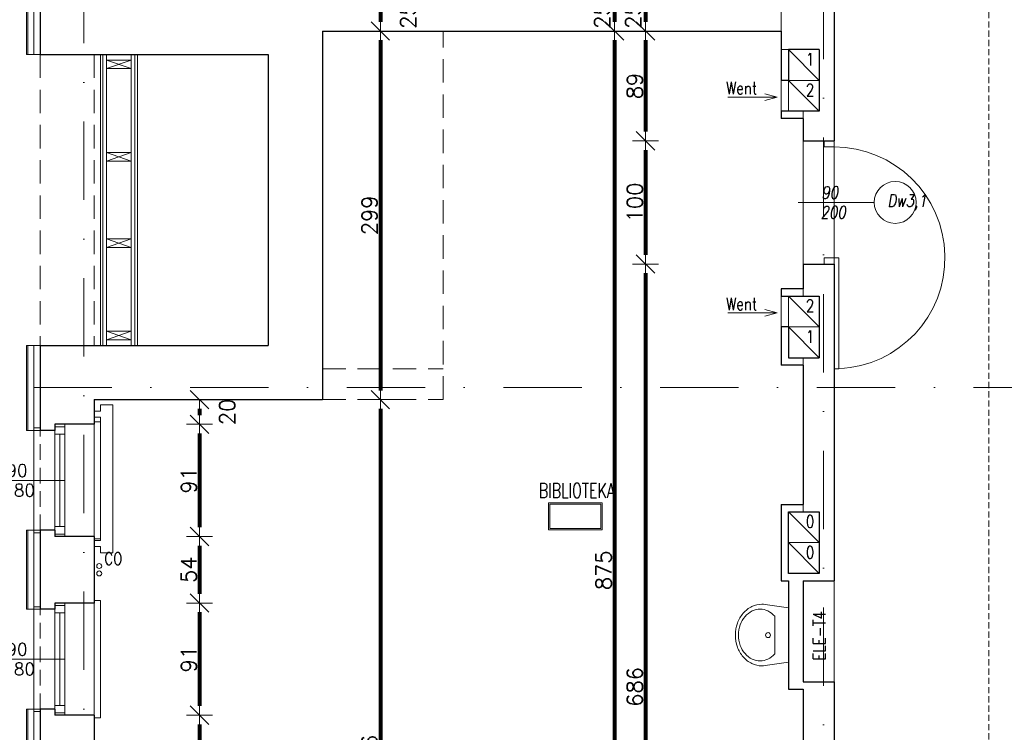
# Model space of a CAD drawing. Header units: metres. Extents: x 7408630 to 15602436, y 5561464 to 13303678.
# Tile 87 of 123: x 7413710 to 7414508, y 5564527 to 5565105. Entities that reach past the tile are written whole.
import ezdxf
from ezdxf.enums import TextEntityAlignment as Align

# ---------------------------------------------------------------- set-up
doc = ezdxf.new("R2010")
doc.units = ezdxf.units.M
doc.header["$MEASUREMENT"] = 0
for name, pattern in [('CARKOVANA', [7.5, 5, -2.5]), ('DASHDOT', [25.4, 12.7, -6.35, 0, -6.35]), ('HIDDEN', [9.525, 6.35, -3.175])]:
    doc.linetypes.add(name, pattern=pattern)
for name, color, linetype, lineweight in [('!! 0_ Istn-okna', 6, 'Continuous', 13), ('!! 0_ Istn-sciany', 3, 'Continuous', 30), ('!! 0_ Istn-widok', 1, 'Continuous', 15), ('!! 0_Istn-armatura', 6, 'Continuous', 9), ('!! 0_Istn-cienka', 4, 'Continuous', 9), ('!! 0_Istn-drzwi', 1, 'Continuous', 13), ('!! 0_Istn-went', 5, 'Continuous', 13), ('!! 0_Opis_okna', 8, 'Continuous', 15), ('!! 0_Opis_pom', 9, 'Continuous', 13), ('!! 0_Osie', 1, 'DASHDOT', 13), ('!! 1_ tynk zewn  - nowy', 21, 'Continuous', 20), ('!! 1_OPIS POM NOWE', 140, 'Continuous', 5), ('!! 2_ remont Ocieplenie', 4, 'ZIGZAG', 5), ('!! 2_drzwi opis', 151, 'Continuous', 9), ('!! wymiary osi', 250, 'Continuous', 5), ('0-osie-liniA', 14, 'DASHDOT', 5), ('Granica', 112, 'Continuous', 80)]:
    doc.layers.add(name, color=color, linetype=linetype, lineweight=lineweight)
doc.layers.add('!! 0_Istn-grzejniki', color=7, linetype='Continuous', lineweight=0, plot=False)
doc.layers.add('Powierzchnia', color=140, linetype='Continuous', lineweight=5, plot=False)
doc.layers.add('!! 1_Wyburzenia', color=252, linetype='CARKOVANA', lineweight=13, true_color=0x696969)
doc.styles.add('50', font='ROMANS.shx', dxfattribs={"width": 0.8, "oblique": 10, "height": 10})
doc.styles.add('ARCHETYP', font='romans.shx', dxfattribs={"height": 15})
doc.styles.add('ARIAL', font='tahoma.ttf')
doc.styles.add('TXT', font='simplex.shx')
doc.linetypes.add('ZIGZAG', pattern='A,0.00254,-5.08,[131,ltypeshp.shx,S=5.08,R=0,X=-5.08,Y=0],-10.16,[131,ltypeshp.shx,S=5.08,R=180,X=5.08,Y=0],-5.08', length=20.32254)
doc.dimstyles.new('DIM50', dxfattribs={"dimscale": 5, "dimtxt": 2, "dimasz": 1, "dimexe": 0, "dimexo": 0, "dimgap": 0.5, "dimtad": 1, "dimdec": 4, "dimrnd": 0.5, "dimdsep": 46, "dimtxsty": 'TXT', "dimblk": 'TICK1', "dimblk1": 'TICK1', "dimblk2": 'TICK1', "dimsah": 1, "dimcen": 0, "dimse1": 1, "dimse2": 1, "dimclrd": 1, "dimclre": 7, "dimclrt": 9, "dimadec": 0, "dimazin": 0, "dimtfac": 1, "dimtdec": 4, "dimtmove": 2, "dimatfit": 3, "dimldrblk": 'TICK1', "dimfxl": 1, "dimtolj": 1, "dimarcsym": 0})

# ---------------------------------------------------------------- blocks, each defined once
blk = doc.blocks.new('A$C578D6593')
for p, q in [((-26.36, 0), (-29.16, 18.76)), ((17.64, 0), (20.43, 18.76)), ((-19.63, 11), (10.9, 11)), ((-26.36, 0), (17.64, 0))]:
    blk.add_line(p, q)
blk.add_circle((-4.36, 16.5), 2)
for centre, radius, start, end in [((-5.67, 17.67), 25.11, 109.6071, 130.69553), ((-4.36, 14), 29, 90, 109.6071), ((-4.36, 15.5), 25, 90, 109.6071), ((-4.36, 14), 29, 70.3929, 90), ((-4.36, 15.5), 25, 70.3929, 90), ((-3.06, 17.67), 25.11, 49.30447, 70.3929), ((-7.68, 20), 22.03, 130.69553, 154.2825), ((-7.68, 21.5), 18.03, 130.69553, 154.2825), ((-5.67, 19.17), 21.11, 109.6071, 130.69553), ((-3.06, 19.17), 21.11, 49.30447, 70.3929), ((-1.05, 21.5), 18.03, 25.7175, 49.30447), ((-1.05, 20), 22.03, 25.7175, 49.30447), ((-10.79, 21.5), 18.58, 154.2825, 180), ((-10.79, 23), 14.58, 154.2825, 180), ((2.06, 23), 14.58, 0, 25.7175), ((2.06, 21.5), 18.58, 0, 25.7175), ((-10.79, 21.5), 18.58, 180, 188.47944), ((-10.79, 23), 14.58, 180, 205.7175), ((-7.68, 24.5), 18.03, 205.7175, 228.4823), ((-1.05, 24.5), 18.03, 311.5177, 334.2825), ((2.06, 23), 14.58, 334.2825, 0), ((2.06, 21.5), 18.58, 351.52056, 0)]:
    blk.add_arc(centre, radius, start, end)
blk = doc.blocks.new('BLOK OSI')
at = {"layer": '0-osie-liniA', "ltscale": 5}
for points in [[(52592.21142, -193637.0088), (52592.21142, -199860.81919)], [(51992.21142, -199661.23318), (51992.21142, -193642.4104)], [(51570.03302, -196890.0883), (53810.60983, -196890.0883)]]:
    blk.add_lwpolyline(points, dxfattribs=at)
blk = doc.blocks.new('1_ok-opis')
blk.add_line((0, 111.61), (0, 50))
blk.add_circle((0, 128.61), 17)
at = {"style": '50', "oblique": 10, "width": 0.8}
for tag, rotation, p in [('NR', 90, (0, 128.61)), ('NR', 270, (0, 128.61)), ('SZEROKOŚĆ', 90, (-8, 78.29)), ('SZEROKOŚĆ', 270, (8, 78.29)), ('WYSOKOŚĆ', 270, (-8, 78.29)), ('WYSOKOŚĆ', 90, (8, 78.29))]:
    blk.add_attdef(tag, text='', height=10, rotation=rotation, dxfattribs=at).set_placement(p, align=Align.MIDDLE)
blk = doc.blocks.new('TICK1')
at = {"color": 0}
for p, q in [((0, -1.4), (0, 1.4)), ((0, 0), (-1, 0))]:
    blk.add_line(p, q, dxfattribs=at)
at = {"color": 2}
blk.add_line((-1, -1), (1, 1), dxfattribs=at)
blk = doc.blocks.new('*D678')
at = {"layer": '!! wymiary osi', "color": 1, "lineweight": -2, "transparency": 16777216}
blk.add_line((74866.33, -196522.09), (74866.33, -196532.09), dxfattribs=at)
at = {"layer": 'DEFPOINTS', "color": 0, "transparency": 16777216}
for p in [(75001.42, -196514.59), (74866.33, -196539.59), (75001.42, -196539.59)]:
    blk.add_point(p, dxfattribs=at)
at = {"layer": '!! wymiary osi', "color": 1, "lineweight": -2, "transparency": 16777216, "xscale": 7.5, "yscale": 7.5, "zscale": 7.5}
for p, rotation in [((74866.33, -196514.59), 90), ((74866.33, -196539.59), 270)]:
    blk.add_blockref('TICK1', p, dxfattribs=dict(at, rotation=rotation))
at = {"layer": '!! wymiary osi', "color": 9, "transparency": 16777216, "insert": (74856.33, -196527.09), "char_height": 12.5, "attachment_point": 5, "rotation": 90, "style": 'TXT'}
blk.add_mtext('\\A1;25', dxfattribs=at)
blk = doc.blocks.new('*D679')
at = {"layer": '!! wymiary osi', "color": 1, "lineweight": -2, "transparency": 16777216}
blk.add_line((74866.33, -196547.09), (74866.33, -197407.09), dxfattribs=at)
at = {"layer": 'DEFPOINTS', "color": 0, "transparency": 16777216}
for p in [(75001.42, -196539.59), (74866.33, -197414.59), (75019.42, -197414.59)]:
    blk.add_point(p, dxfattribs=at)
at = {"layer": '!! wymiary osi', "color": 1, "lineweight": -2, "transparency": 16777216, "xscale": 7.5, "yscale": 7.5, "zscale": 7.5}
for p, rotation in [((74866.33, -196539.59), 90), ((74866.33, -197414.59), 270)]:
    blk.add_blockref('TICK1', p, dxfattribs=dict(at, rotation=rotation))
at = {"layer": '!! wymiary osi', "color": 9, "transparency": 16777216, "insert": (74857.58, -196977.09), "char_height": 12.5, "attachment_point": 5, "rotation": 90, "style": 'TXT'}
blk.add_mtext('\\A1;875', dxfattribs=at)
blk = doc.blocks.new('*D683')
at = {"layer": '!! wymiary osi', "color": 1, "lineweight": -2, "transparency": 16777216}
blk.add_line((74891.58, -196522.09), (74891.58, -196532.09), dxfattribs=at)
at = {"layer": 'DEFPOINTS', "color": 0, "transparency": 16777216}
for p in [(75001.42, -196514.59), (74891.58, -196539.59), (75001.42, -196539.59)]:
    blk.add_point(p, dxfattribs=at)
at = {"layer": '!! wymiary osi', "color": 1, "lineweight": -2, "transparency": 16777216, "xscale": 7.5, "yscale": 7.5, "zscale": 7.5}
for p, rotation in [((74891.58, -196514.59), 90), ((74891.58, -196539.59), 270)]:
    blk.add_blockref('TICK1', p, dxfattribs=dict(at, rotation=rotation))
at = {"layer": '!! wymiary osi', "color": 9, "transparency": 16777216, "insert": (74881.58, -196527.09), "char_height": 12.5, "attachment_point": 5, "rotation": 90, "style": 'TXT'}
blk.add_mtext('\\A1;25', dxfattribs=at)
blk = doc.blocks.new('*D684')
at = {"layer": '!! wymiary osi', "color": 1, "lineweight": -2, "transparency": 16777216}
blk.add_line((74891.58, -196547.09), (74891.58, -196621.18), dxfattribs=at)
at = {"layer": 'DEFPOINTS', "color": 0, "transparency": 16777216}
for p in [(75001.42, -196539.59), (74891.58, -196628.68), (75022.46, -196628.68)]:
    blk.add_point(p, dxfattribs=at)
at = {"layer": '!! wymiary osi', "color": 1, "lineweight": -2, "transparency": 16777216, "xscale": 7.5, "yscale": 7.5, "zscale": 7.5}
for p, rotation in [((74891.58, -196539.59), 90), ((74891.58, -196628.68), 270)]:
    blk.add_blockref('TICK1', p, dxfattribs=dict(at, rotation=rotation))
at = {"layer": '!! wymiary osi', "color": 9, "transparency": 16777216, "insert": (74882.83, -196584.14), "char_height": 12.5, "attachment_point": 5, "rotation": 90, "style": 'TXT'}
blk.add_mtext('\\A1;89', dxfattribs=at)
blk = doc.blocks.new('*D685')
at = {"layer": '!! wymiary osi', "color": 1, "lineweight": -2, "transparency": 16777216}
blk.add_line((74891.58, -196636.18), (74891.58, -196721.09), dxfattribs=at)
at = {"layer": 'DEFPOINTS', "color": 0, "transparency": 16777216}
for p in [(75022.46, -196628.68), (74891.58, -196728.59), (75022.46, -196728.59)]:
    blk.add_point(p, dxfattribs=at)
at = {"layer": '!! wymiary osi', "color": 1, "lineweight": -2, "transparency": 16777216, "xscale": 7.5, "yscale": 7.5, "zscale": 7.5}
for p, rotation in [((74891.58, -196628.68), 90), ((74891.58, -196728.59), 270)]:
    blk.add_blockref('TICK1', p, dxfattribs=dict(at, rotation=rotation))
at = {"layer": '!! wymiary osi', "color": 9, "transparency": 16777216, "insert": (74882.83, -196678.64), "char_height": 12.5, "attachment_point": 5, "rotation": 90, "style": 'TXT'}
blk.add_mtext('\\A1;100', dxfattribs=at)
blk = doc.blocks.new('*D686')
at = {"layer": '!! wymiary osi', "color": 1, "lineweight": -2, "transparency": 16777216}
blk.add_line((74891.58, -196736.09), (74891.58, -197407.09), dxfattribs=at)
at = {"layer": 'DEFPOINTS', "color": 0, "transparency": 16777216}
for p in [(75022.46, -196728.59), (74891.58, -197414.59), (75022.46, -197414.59)]:
    blk.add_point(p, dxfattribs=at)
at = {"layer": '!! wymiary osi', "color": 1, "lineweight": -2, "transparency": 16777216, "xscale": 7.5, "yscale": 7.5, "zscale": 7.5}
for p, rotation in [((74891.58, -196728.59), 90), ((74891.58, -197414.59), 270)]:
    blk.add_blockref('TICK1', p, dxfattribs=dict(at, rotation=rotation))
at = {"layer": '!! wymiary osi', "color": 9, "transparency": 16777216, "insert": (74882.83, -197071.59), "char_height": 12.5, "attachment_point": 5, "rotation": 90, "style": 'TXT'}
blk.add_mtext('\\A1;686', dxfattribs=at)
blk = doc.blocks.new('*D713')
at = {"layer": '!! wymiary osi', "color": 1, "lineweight": -2, "transparency": 16777216}
blk.add_line((74676.46, -196522.09), (74676.46, -196532.09), dxfattribs=at)
at = {"layer": 'DEFPOINTS', "color": 0, "transparency": 16777216}
for p in [(74676.46, -196514.59), (74676.46, -196539.59), (74676.46, -196539.59)]:
    blk.add_point(p, dxfattribs=at)
at = {"layer": '!! wymiary osi', "color": 1, "lineweight": -2, "transparency": 16777216, "xscale": 7.5, "yscale": 7.5, "zscale": 7.5}
for p, rotation in [((74676.46, -196514.59), 90), ((74676.46, -196539.59), 270)]:
    blk.add_blockref('TICK1', p, dxfattribs=dict(at, rotation=rotation))
at = {"layer": '!! wymiary osi', "color": 9, "transparency": 16777216, "insert": (74698.96, -196527.09), "char_height": 12.5, "attachment_point": 5, "rotation": 90, "style": 'TXT'}
blk.add_mtext('\\A1;25', dxfattribs=at)
blk = doc.blocks.new('*D714')
at = {"layer": '!! wymiary osi', "color": 1, "lineweight": -2, "transparency": 16777216}
blk.add_line((74676.46, -196547.09), (74676.46, -196831.09), dxfattribs=at)
at = {"layer": 'DEFPOINTS', "color": 0, "transparency": 16777216}
for p in [(74676.46, -196539.59), (74629.42, -196838.59), (74676.46, -196838.59)]:
    blk.add_point(p, dxfattribs=at)
at = {"layer": '!! wymiary osi', "color": 1, "lineweight": -2, "transparency": 16777216, "xscale": 7.5, "yscale": 7.5, "zscale": 7.5}
for p, rotation in [((74676.46, -196539.59), 90), ((74676.46, -196838.59), 270)]:
    blk.add_blockref('TICK1', p, dxfattribs=dict(at, rotation=rotation))
at = {"layer": '!! wymiary osi', "color": 9, "transparency": 16777216, "insert": (74667.71, -196689.09), "char_height": 12.5, "attachment_point": 5, "rotation": 90, "style": 'TXT'}
blk.add_mtext('\\A1;299', dxfattribs=at)
blk = doc.blocks.new('*D715')
at = {"layer": '!! wymiary osi', "color": 1, "lineweight": -2, "transparency": 16777216}
blk.add_line((74676.46, -196846.09), (74676.46, -197407.09), dxfattribs=at)
at = {"layer": 'DEFPOINTS', "color": 0, "transparency": 16777216}
for p in [(74629.42, -196838.59), (74629.42, -197414.59), (74676.46, -197414.59)]:
    blk.add_point(p, dxfattribs=at)
at = {"layer": '!! wymiary osi', "color": 1, "lineweight": -2, "transparency": 16777216, "xscale": 7.5, "yscale": 7.5, "zscale": 7.5}
for p, rotation in [((74676.46, -196838.59), 90), ((74676.46, -197414.59), 270)]:
    blk.add_blockref('TICK1', p, dxfattribs=dict(at, rotation=rotation))
at = {"layer": '!! wymiary osi', "color": 9, "transparency": 16777216, "insert": (74667.71, -197126.59), "char_height": 12.5, "attachment_point": 5, "rotation": 90, "style": 'TXT'}
blk.add_mtext('\\A1;576', dxfattribs=at)
blk = doc.blocks.new('*D725')
at = {"layer": '!! wymiary osi', "color": 1, "lineweight": -2, "transparency": 16777216}
blk.add_line((74529.8, -196846.09), (74529.8, -196851.09), dxfattribs=at)
at = {"layer": 'DEFPOINTS', "color": 0, "transparency": 16777216}
for p in [(74444.42, -196838.59), (74444.42, -196858.59), (74529.8, -196858.59)]:
    blk.add_point(p, dxfattribs=at)
at = {"layer": '!! wymiary osi', "color": 1, "lineweight": -2, "transparency": 16777216, "xscale": 7.5, "yscale": 7.5, "zscale": 7.5}
for p, rotation in [((74529.8, -196838.59), 90), ((74529.8, -196858.59), 270)]:
    blk.add_blockref('TICK1', p, dxfattribs=dict(at, rotation=rotation))
at = {"layer": '!! wymiary osi', "color": 9, "transparency": 16777216, "insert": (74552.3, -196848.59), "char_height": 12.5, "attachment_point": 5, "rotation": 90, "style": 'TXT'}
blk.add_mtext('\\A1;20', dxfattribs=at)
blk = doc.blocks.new('*D726')
at = {"layer": '!! wymiary osi', "color": 1, "lineweight": -2, "transparency": 16777216}
blk.add_line((74529.8, -196866.09), (74529.8, -196942.09), dxfattribs=at)
at = {"layer": 'DEFPOINTS', "color": 0, "transparency": 16777216}
for p in [(74444.42, -196858.59), (74444.42, -196949.59), (74529.8, -196949.59)]:
    blk.add_point(p, dxfattribs=at)
at = {"layer": '!! wymiary osi', "color": 1, "lineweight": -2, "transparency": 16777216, "xscale": 7.5, "yscale": 7.5, "zscale": 7.5}
for p, rotation in [((74529.8, -196858.59), 90), ((74529.8, -196949.59), 270)]:
    blk.add_blockref('TICK1', p, dxfattribs=dict(at, rotation=rotation))
at = {"layer": '!! wymiary osi', "color": 9, "transparency": 16777216, "insert": (74521.05, -196904.09), "char_height": 12.5, "attachment_point": 5, "rotation": 90, "style": 'TXT'}
blk.add_mtext('\\A1;91', dxfattribs=at)
blk = doc.blocks.new('*D727')
at = {"layer": '!! wymiary osi', "color": 1, "lineweight": -2, "transparency": 16777216}
blk.add_line((74529.8, -196957.09), (74529.8, -196996.09), dxfattribs=at)
at = {"layer": 'DEFPOINTS', "color": 0, "transparency": 16777216}
for p in [(74444.42, -196949.59), (74444.42, -197003.59), (74529.8, -197003.59)]:
    blk.add_point(p, dxfattribs=at)
at = {"layer": '!! wymiary osi', "color": 1, "lineweight": -2, "transparency": 16777216, "xscale": 7.5, "yscale": 7.5, "zscale": 7.5}
for p, rotation in [((74529.8, -196949.59), 90), ((74529.8, -197003.59), 270)]:
    blk.add_blockref('TICK1', p, dxfattribs=dict(at, rotation=rotation))
at = {"layer": '!! wymiary osi', "color": 9, "transparency": 16777216, "insert": (74521.05, -196976.59), "char_height": 12.5, "attachment_point": 5, "rotation": 90, "style": 'TXT'}
blk.add_mtext('\\A1;54', dxfattribs=at)
blk = doc.blocks.new('*D728')
at = {"layer": '!! wymiary osi', "color": 1, "lineweight": -2, "transparency": 16777216}
blk.add_line((74529.8, -197011.09), (74529.8, -197087.09), dxfattribs=at)
at = {"layer": 'DEFPOINTS', "color": 0, "transparency": 16777216}
for p in [(74444.42, -197003.59), (74444.42, -197094.59), (74529.8, -197094.59)]:
    blk.add_point(p, dxfattribs=at)
at = {"layer": '!! wymiary osi', "color": 1, "lineweight": -2, "transparency": 16777216, "xscale": 7.5, "yscale": 7.5, "zscale": 7.5}
for p, rotation in [((74529.8, -197003.59), 90), ((74529.8, -197094.59), 270)]:
    blk.add_blockref('TICK1', p, dxfattribs=dict(at, rotation=rotation))
at = {"layer": '!! wymiary osi', "color": 9, "transparency": 16777216, "insert": (74521.05, -197049.09), "char_height": 12.5, "attachment_point": 5, "rotation": 90, "style": 'TXT'}
blk.add_mtext('\\A1;91', dxfattribs=at)
blk = doc.blocks.new('*D729')
at = {"layer": '!! wymiary osi', "color": 1, "lineweight": -2, "transparency": 16777216}
blk.add_line((74529.8, -197102.09), (74529.8, -197151.09), dxfattribs=at)
at = {"layer": 'DEFPOINTS', "color": 0, "transparency": 16777216}
for p in [(74444.42, -197094.59), (74444.42, -197158.59), (74529.8, -197158.59)]:
    blk.add_point(p, dxfattribs=at)
at = {"layer": '!! wymiary osi', "color": 1, "lineweight": -2, "transparency": 16777216, "xscale": 7.5, "yscale": 7.5, "zscale": 7.5}
for p, rotation in [((74529.8, -197094.59), 90), ((74529.8, -197158.59), 270)]:
    blk.add_blockref('TICK1', p, dxfattribs=dict(at, rotation=rotation))
at = {"layer": '!! wymiary osi', "color": 9, "transparency": 16777216, "insert": (74521.05, -197126.59), "char_height": 12.5, "attachment_point": 5, "rotation": 90, "style": 'TXT'}
blk.add_mtext('\\A1;64', dxfattribs=at)
blk = doc.blocks.new('A$C9c944097')
at = {"layer": '!! 0_ Istn-okna'}
for points in [[(3035.5, -2480.47213), (3035.5, -2571.47213)], [(3043.5, -2480.47213), (3043.5, -2571.47213)], [(3039.5, -2488.47213), (3039.5, -2563.47213)], [(3035.5, -2625.47213), (3035.5, -2716.47213)], [(3043.5, -2625.47213), (3043.5, -2716.47213)], [(3039.5, -2633.47213), (3039.5, -2708.47213)]]:
    blk.add_lwpolyline(points, dxfattribs=at)
for points in [[(3035.5, -2482.47213), (3035.5, -2488.47213), (3043.5, -2488.47213), (3043.5, -2482.47213)], [(3035.5, -2563.47213), (3035.5, -2569.47213), (3043.5, -2569.47213), (3043.5, -2563.47213)], [(3035.5, -2627.47213), (3035.5, -2633.47213), (3043.5, -2633.47213), (3043.5, -2627.47213)], [(3035.5, -2708.47213), (3035.5, -2714.47213), (3043.5, -2714.47213), (3043.5, -2708.47213)]]:
    blk.add_lwpolyline(points, close=True, dxfattribs=at)
at = {"layer": '!! 0_ Istn-sciany'}
for p, q in [((3642.5, -2370.47213), (3624.5, -2370.47213)), ((3642.5, -2432.47213), (3624.5, -2432.47213))]:
    blk.add_line(p, q, dxfattribs=at)
for points in [[(3667.5, -1742.47213), (3667.5, -2250.47213)], [(3023.5, -2111.47213), (3023.5, -2180.47213)], [(3252.5, -2161.47213), (3624.5, -2161.47213)], [(3252.5, -2161.47213), (3252.5, -2460.47213)], [(3624.5, -2161.47213), (3624.5, -2201.47213)], [(3655.5, -2176.47213), (3630.5, -2176.47213)], [(3630.5, -2176.47213), (3630.5, -2201.47213)], [(3655.5, -2176.47213), (3655.5, -2226.47213)], [(3023.5, -2180.47213), (3208.5, -2180.47213)], [(3208.5, -2180.47213), (3208.5, -2416.47213)], [(3630.5, -2201.47213), (3624.5, -2201.47213)], [(3655.5, -2226.47213), (3624.5, -2226.47213)], [(3624.5, -2226.47213), (3624.5, -2232.47213)], [(3642.5, -2232.47213), (3624.5, -2232.47213)], [(3642.5, -2232.47213), (3642.5, -2250.47213)], [(3642.5, -2250.47213), (3667.5, -2250.47213)], [(3642.5, -2350.47213), (3667.5, -2350.47213)], [(3642.5, -2350.47213), (3642.5, -2370.47213)], [(3667.5, -2350.47213), (3667.5, -2607.47213)], [(3624.5, -2370.47213), (3624.5, -2376.47213)], [(3624.5, -2376.47213), (3655.5, -2376.47213)], [(3655.5, -2376.47213), (3655.5, -2426.47213)], [(3624.5, -2401.47213), (3624.5, -2432.47213)], [(3630.5, -2401.47213), (3624.5, -2401.47213)], [(3630.5, -2401.47213), (3630.5, -2426.47213)], [(3023.5, -2416.47213), (3208.5, -2416.47213)], [(3023.5, -2416.47213), (3023.5, -2485.47213)], [(3630.5, -2426.47213), (3655.5, -2426.47213)], [(3642.5, -2432.47213), (3642.5, -2545.47213)], [(3067.5, -2460.47213), (3252.5, -2460.47213)], [(3067.5, -2460.47213), (3067.5, -2480.47213)], [(3035.5, -2480.47213), (3035.5, -2485.47213)], [(3067.5, -2480.47213), (3035.5, -2480.47213)], [(3035.5, -2485.47213), (3023.5, -2485.47213)], [(3624.5, -2545.47213), (3642.5, -2545.47213)], [(3624.5, -2545.47213), (3624.5, -2607.47213)], [(3023.5, -2566.47213), (3023.5, -2630.47213)], [(3035.5, -2566.47213), (3023.5, -2566.47213)], [(3035.5, -2566.47213), (3035.5, -2571.47213)], [(3067.5, -2571.47213), (3035.5, -2571.47213)], [(3067.5, -2571.47213), (3067.5, -2625.47213)], [(3624.5, -2607.47213), (3630.5, -2607.47213)], [(3630.5, -2607.47213), (3630.5, -2695.47213)], [(3642.5, -2607.47213), (3642.5, -2689.47213)], [(3642.5, -2607.47213), (3667.5, -2607.47213)], [(3035.5, -2625.47213), (3035.5, -2630.47213)], [(3067.5, -2625.47213), (3035.5, -2625.47213)], [(3035.5, -2630.47213), (3023.5, -2630.47213)], [(3642.5, -2689.47213), (3667.5, -2689.47213)], [(3667.5, -2689.47213), (3667.5, -3036.47213)], [(3630.5, -2695.47213), (3642.5, -2695.47213)], [(3642.5, -2695.47213), (3642.5, -3036.47213)], [(3023.5, -2711.47213), (3023.5, -2785.47213)], [(3035.5, -2711.47213), (3023.5, -2711.47213)], [(3035.5, -2711.47213), (3035.5, -2716.47213)], [(3067.5, -2716.47213), (3035.5, -2716.47213)], [(3067.5, -2716.47213), (3067.5, -2780.47213)]]:
    blk.add_lwpolyline(points, dxfattribs=at)
blk.add_lwpolyline([(3630.5, -2551.47213), (3655.5, -2551.47213), (3655.5, -2601.47213), (3630.5, -2601.47213)], close=True, dxfattribs=at)
at = {"layer": '!! 0_ Istn-widok'}
for points in [[(3624.5, -2136.47213), (3624.5, -2161.47213)], [(3630.5, -2176.47213), (3624.5, -2176.47213)], [(3072.5, -2180.47213), (3072.5, -2416.47213)], [(3074.5, -2180.47213), (3074.5, -2416.47213)], [(3077.5, -2180.47213), (3077.5, -2416.47213)], [(3097.5, -2184.97213), (3077.5, -2191.97213)], [(3097.5, -2191.97213), (3077.5, -2184.97213)], [(3097.5, -2180.47213), (3097.5, -2416.47213)], [(3100.5, -2180.47213), (3100.5, -2416.47213)], [(3102.5, -2180.47213), (3102.5, -2416.47213)], [(3642.5, -2232.47213), (3642.5, -2226.47213)], [(3097.5, -2259.97213), (3077.5, -2266.97213)], [(3097.5, -2266.97213), (3077.5, -2259.97213)], [(3097.5, -2329.97213), (3077.5, -2336.97213)], [(3097.5, -2336.97213), (3077.5, -2329.97213)], [(3642.5, -2370.47213), (3642.5, -2376.47213)], [(3097.5, -2404.97213), (3077.5, -2411.97213)], [(3097.5, -2411.97213), (3077.5, -2404.97213)], [(3642.5, -2432.47213), (3642.5, -2426.47213)], [(3018.5, -2568.47213), (3018.5, -2483.47213)], [(3023.5, -2483.47213), (3018.5, -2483.47213)], [(3067.5, -2478.47213), (3072.5, -2478.47213)], [(3072.5, -2478.47213), (3072.5, -2573.47213)], [(3642.5, -2545.47213), (3642.5, -2551.47213)], [(3023.5, -2568.47213), (3018.5, -2568.47213)], [(3067.5, -2573.47213), (3072.5, -2573.47213)], [(3067.5, -2623.47213), (3072.5, -2623.47213)], [(3072.5, -2623.47213), (3072.5, -2718.47213)], [(3018.5, -2713.47213), (3018.5, -2628.47213)], [(3023.5, -2628.47213), (3018.5, -2628.47213)], [(3023.5, -2713.47213), (3018.5, -2713.47213)], [(3067.5, -2718.47213), (3072.5, -2718.47213)]]:
    blk.add_lwpolyline(points, dxfattribs=at)
at = {"layer": '!! 0_ Istn-widok', "linetype": 'HIDDEN', "ltscale": 3}
for points in [[(3350.5, -2460.47213), (3350.5, -2161.47213)], [(3023.5, -2180.47213), (3023.5, -2416.47213)], [(3067.5, -2180.47213), (3067.5, -2416.47213)], [(3252.5, -2435.47213), (3350.5, -2435.47213)], [(3252.5, -2460.47213), (3350.5, -2460.47213)]]:
    blk.add_lwpolyline(points, dxfattribs=at)
at = {"layer": '!! 0_ Istn-widok'}
for points in [[(3077.5, -2184.97213), (3077.5, -2191.97213), (3097.5, -2191.97213), (3097.5, -2184.97213)], [(3077.5, -2259.97213), (3077.5, -2266.97213), (3097.5, -2266.97213), (3097.5, -2259.97213)], [(3077.5, -2329.97213), (3077.5, -2336.97213), (3097.5, -2336.97213), (3097.5, -2329.97213)], [(3077.5, -2404.97213), (3077.5, -2411.97213), (3097.5, -2411.97213), (3097.5, -2404.97213)]]:
    blk.add_lwpolyline(points, close=True, dxfattribs=at)
at = {"layer": '!! 0_Istn-armatura'}
blk.add_lwpolyline([(3667.5, -2607.47213), (3667.5, -2689.47213)], dxfattribs=at)
for centre in [(3071.5, -2595.47213), (3071.5, -2601.47213)]:
    blk.add_circle(centre, 2, dxfattribs=at)
at = {"layer": '!! 0_Istn-cienka', "linetype": 'HIDDEN', "ltscale": 2}
for points in [[(3067.5, -2480.47213), (3067.5, -2571.47213)], [(3023.5, -2566.47213), (3023.5, -2485.47213)], [(3067.5, -2625.47213), (3067.5, -2716.47213)], [(3023.5, -2711.47213), (3023.5, -2630.47213)]]:
    blk.add_lwpolyline(points, dxfattribs=at)
at = {"layer": '!! 0_Istn-drzwi'}
for points in [[(3659.5, -2255.47213), (3659.5, -2250.47213), (3667.5, -2250.47213), (3667.5, -2255.47213)], [(3659.5, -2345.47213), (3659.5, -2350.47213), (3667.5, -2350.47213), (3667.5, -2345.47213)], [(3671.5, -2435.47213), (3671.5, -2345.47213), (3667.5, -2345.47213), (3667.5, -2435.47213)]]:
    blk.add_lwpolyline(points, close=True, dxfattribs=at)
blk.add_lwpolyline([(3638.5, -2300.47213), (3688.5, -2300.47213)], dxfattribs=at)
blk.add_arc((3667.5, -2345.47213), 90, 272.54731818, 89.99999996, dxfattribs=at)
at = {"layer": '!! 0_Istn-grzejniki'}
blk.add_lwpolyline([(3067.5, -2469.72213), (3072.5, -2469.72213), (3072.5, -2464.72213), (3082.5, -2464.72213), (3082.5, -2584.72213), (3072.5, -2584.72213), (3072.5, -2579.72213), (3067.5, -2579.72213), (3067.5, -2574.72213), (3072.5, -2574.72213), (3072.5, -2474.72213), (3067.5, -2474.72213)], close=True, dxfattribs=at)
at = {"layer": '!! 0_Istn-went'}
for points in [[(3630.5, -2201.47213), (3655.5, -2201.47213), (3655.5, -2176.47213), (3630.5, -2176.47213)], [(3630.5, -2226.47213), (3655.5, -2226.47213), (3655.5, -2201.47213), (3630.5, -2201.47213)], [(3630.5, -2401.47213), (3655.5, -2401.47213), (3655.5, -2376.47213), (3630.5, -2376.47213)], [(3630.5, -2426.47213), (3655.5, -2426.47213), (3655.5, -2401.47213), (3630.5, -2401.47213)], [(3630.5, -2576.47213), (3655.5, -2576.47213), (3655.5, -2551.47213), (3630.5, -2551.47213)], [(3630.5, -2601.47213), (3655.5, -2601.47213), (3655.5, -2576.47213), (3630.5, -2576.47213)]]:
    blk.add_lwpolyline(points, close=True, dxfattribs=at)
for points in [[(3630.5, -2176.47213), (3655.5, -2201.47213)], [(3624.5, -2201.47213), (3624.5, -2226.47213)], [(3630.5, -2201.47213), (3655.5, -2226.47213)], [(3581.28263, -2215.11398), (3621.32916, -2215.11398)], [(3621.32916, -2215.11398), (3611.32916, -2212.43449)], [(3621.32916, -2215.11398), (3611.32916, -2217.79347)], [(3624.5, -2376.47213), (3624.5, -2401.47213)], [(3630.5, -2376.47213), (3655.5, -2401.47213)], [(3621.32916, -2390.11398), (3611.32916, -2387.43449)], [(3581.28263, -2390.11398), (3621.32916, -2390.11398)], [(3621.32916, -2390.11398), (3611.32916, -2392.79347)], [(3630.5, -2401.47213), (3655.5, -2426.47213)], [(3630.5, -2551.47213), (3655.5, -2576.47213)], [(3630.5, -2576.47213), (3655.5, -2601.47213)]]:
    blk.add_lwpolyline(points, dxfattribs=at)
at = {"layer": '!! 0_Opis_pom', "ltscale": 0.7}
for points in [[(3435.96791, -2566.03039), (3479.48791, -2566.03039), (3479.48791, -2544.27039), (3435.96791, -2544.27039)], [(3437.05591, -2564.94239), (3478.39991, -2564.94239), (3478.39991, -2545.35839), (3437.05591, -2545.35839)]]:
    blk.add_lwpolyline(points, close=True, dxfattribs=at)
at = {"layer": '!! 1_ tynk zewn  - nowy'}
for points in [[(3012.5, -2180.47213), (3012.5, -2111.47213)], [(3013.5, -2180.47213), (3013.5, -2111.47213)], [(3023.5, -2180.47213), (3012.5, -2180.47213)], [(3012.5, -2485.47213), (3012.5, -2416.47213)], [(3023.5, -2416.47213), (3012.5, -2416.47213)], [(3013.5, -2485.47213), (3013.5, -2416.47213)], [(3023.5, -2485.47213), (3012.5, -2485.47213)], [(3012.5, -2630.47213), (3012.5, -2566.47213)], [(3023.5, -2566.47213), (3012.5, -2566.47213)], [(3013.5, -2630.47213), (3013.5, -2566.47213)], [(3023.5, -2630.47213), (3012.5, -2630.47213)], [(3012.5, -2785.47213), (3012.5, -2711.47213)], [(3023.5, -2711.47213), (3012.5, -2711.47213)], [(3013.5, -2785.47213), (3013.5, -2711.47213)]]:
    blk.add_lwpolyline(points, dxfattribs=at)
at = {"layer": '!! 1_Wyburzenia'}
blk.add_lwpolyline([(3793.16653, 726.38504), (3793.16653, -5421.62172)], dxfattribs=at)
at = {"layer": '!! 2_ remont Ocieplenie', "linetype": 'ZIGZAG', "ltscale": 0.75}
for points in [[(3018.5, -2180.47213), (3018.5, -2111.47213)], [(3018.5, -2485.47213), (3018.5, -2416.47213)], [(3018.5, -2630.47213), (3018.5, -2566.47213)], [(3018.5, -2785.47213), (3018.5, -2711.47213)]]:
    blk.add_lwpolyline(points, dxfattribs=at)
at = {"layer": 'Powierzchnia'}
for points in [[(3667.5, -3036.47213), (4242.5, -3036.47213), (4242.5, -2760.47213), (4101.5, -2760.47213), (4101.5, -2436.47213), (4242.5, -2436.47213), (4242.5, -1860.47213), (4111.5, -1860.47213), (4111.5, -1261.47213), (3667.5, -1261.47213)], [(3067.5, -3036.47213), (3067.5, -2460.47213), (3252.5, -2460.47213), (3252.5, -2161.47213), (3624.5, -2161.47213), (3624.5, -2232.47213), (3642.5, -2232.47213), (3642.5, -2370.47213), (3624.5, -2370.47213), (3624.5, -2432.47213), (3642.5, -2432.47213), (3642.5, -2545.47213), (3624.5, -2545.47213), (3624.5, -2607.47213), (3630.5, -2607.47213), (3630.5, -2695.47213), (3642.5, -2695.47213), (3642.5, -3036.47213)], [(3067.5, -3036.47213), (3067.5, -2460.47213), (3252.5, -2460.47213), (3252.5, -2161.47213), (3624.5, -2161.47213), (3624.5, -2232.47213), (3642.5, -2232.47213), (3642.5, -2370.47213), (3624.5, -2370.47213), (3624.5, -2432.47213), (3642.5, -2432.47213), (3642.5, -2545.47213), (3624.5, -2545.47213), (3624.5, -2607.47213), (3630.5, -2607.47213), (3630.5, -2695.47213), (3642.5, -2695.47213), (3642.5, -3036.47213)]]:
    blk.add_lwpolyline(points, close=True, dxfattribs=at)
at = {"layer": '!! 0_Istn-armatura', "rotation": 90}
blk.add_blockref('A$C578D6593', (3630.5, -2647.1085), dxfattribs=at)
at = {"layer": '!! 0_Opis_okna'}
ref = blk.add_blockref('1_ok-opis', (3093.5, -2525.97213), dxfattribs=dict(at, rotation=89.99999999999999))
ref.add_attrib('SZEROKOŚĆ', '90', dxfattribs={"layer": '0', "height": 10, "style": 'ARCHETYP'}).set_placement((3004.77959, -2517.97213), align=Align.MIDDLE)
ref.add_attrib('WYSOKOŚĆ', '180', dxfattribs={"layer": '0', "height": 10, "style": 'ARCHETYP'}).set_placement((3006.55305, -2533.97213), align=Align.MIDDLE)
ref.add_attrib('NR', 'O2,2', dxfattribs={"layer": '0', "height": 12, "style": 'ARCHETYP'}).set_placement((2956.59855, -2525.97213), align=Align.MIDDLE)
ref = blk.add_blockref('1_ok-opis', (3093.5, -2670.97213), dxfattribs=dict(at, rotation=89.99999999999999))
ref.add_attrib('SZEROKOŚĆ', '90', dxfattribs={"layer": '0', "height": 10, "style": 'ARCHETYP'}).set_placement((3004.77959, -2662.97213), align=Align.MIDDLE)
ref.add_attrib('WYSOKOŚĆ', '180', dxfattribs={"layer": '0', "height": 10, "style": 'ARCHETYP'}).set_placement((3006.55305, -2678.97213), align=Align.MIDDLE)
ref.add_attrib('NR', 'O2,2', dxfattribs={"layer": '0', "height": 12, "style": 'ARCHETYP'}).set_placement((2956.59855, -2670.97213), align=Align.MIDDLE)
at = {"layer": '!! 0_Osie'}
blk.add_blockref('BLOK OSI', (-48933.21142, 194439.57635), dxfattribs=at)
at = {"layer": '!! 2_drzwi opis'}
ref = blk.add_blockref('1_ok-opis', (3588.5, -2300.47212), dxfattribs=dict(at, xscale=-1, rotation=269.9999963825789))
ref.add_attrib('WYSOKOŚĆ', '90 ', dxfattribs={"layer": '0', "height": 10, "rotation": 359.99999638, "style": '50', "oblique": 10, "width": 0.8}).set_placement((3666.79085, -2292.47213), align=Align.MIDDLE)
ref.add_attrib('SZEROKOŚĆ', '200', dxfattribs={"layer": '0', "height": 10, "rotation": 359.99999638, "style": '50', "oblique": 10, "width": 0.8}).set_placement((3666.79085, -2308.47213), align=Align.MIDDLE)
ref.add_attrib('NR', 'Dw3,1', dxfattribs={"layer": '0', "height": 10, "rotation": 359.99999638, "style": '50', "oblique": 10, "width": 0.8}).set_placement((3726.70714, -2300.47213), align=Align.MIDDLE)
at = {"layer": '!! 0_Istn-armatura', "style": 'ARCHETYP', "width": 0.8}
for s, rotation, p in [('CO', 0.00000004, (3075.59989, -2594.44198)), ('ELE-T4', 90.00000004, (3660.7086, -2672.12832))]:
    blk.add_text(s, height=10, rotation=rotation, dxfattribs=at).set_placement(p)
at = {"layer": '!! 0_Istn-went', "style": 'ARCHETYP', "width": 0.8}
for s, p in [('1', (3644.66143, -2189.29459)), ('Went', (3579.9993, -2212.78375)), ('2', (3644.66143, -2214.29459)), ('Went', (3579.9993, -2387.78375)), ('2', (3644.66143, -2389.29459)), ('1', (3644.66143, -2414.29459)), ('0', (3644.66143, -2564.29459)), ('0', (3644.66143, -2589.29459))]:
    blk.add_text(s, height=10, rotation=0.00000004, dxfattribs=at).set_placement(p)
at = {"layer": '!! 0_Opis_pom', "ltscale": 0.7, "style": 'TXT', "width": 0.7}
blk.add_text('BIBLIOTEKA', height=12, dxfattribs=at).set_placement((3458.84305, -2540.22408), align=Align.CENTER)
at = {"layer": '!! 0_Opis_pom', "ltscale": 0.7, "style": 'ARIAL'}
for tag, p in [('B2,14', (2497.12282, -23.97252)), ('B2,12', (1965.56932, -35.77631)), ('B2,11', (1692.08817, -60.77765)), ('B2,16', (3818.15438, -63.71828)), ('B2,17', (4129.82322, -93.25972)), ('B2,19.1', (5324.74708, -87.92078)), ('B2,15', (3189.46558, -109.69496)), ('B2,10', (1351.71035, -111.25665)), ('B2,13', (2272.99389, -121.89624)), ('A2,5', (1075.52681, -127.78965)), ('B2,18', (4545.51277, -234.12017)), ('B2,19', (5775.76711, -239.42159)), ('A2,4', (318.83322, -329.3265)), ('A2.1', (994.53557, -353.44633)), ('B2.7', (3171.3557, -458.01164)), ('A2.2', (994.53557, -692.67095)), ('B2.2', (3599.26223, -690.3637)), ('B2,21', (4593.23787, -912.69388)), ('B2,9', (1798.58924, -939.09545)), ('A2.3', (455.44717, -940.66614)), ('B2,4', (3116.67143, -940.65712)), ('B2,3', (3297.35823, -941.16418)), ('B2,8', (2517.28573, -960.07338)), ('B2.1', (3927.81794, -970.24709)), ('B2,20', (5834.09772, -965.70749)), ('B2,5', (3309.56672, -1129.12418)), ('B2,6', (3122.36837, -1171.43557)), ('C2,2', (3435.86614, -1487.77973)), ('C2,1', (3957.73656, -2408.10352)), ('C2,3', (3457.72791, -2555.15039)), ('D1,1', (2554.19917, -3205.91504)), ('C2,4', (3866.78124, -3285.77383)), ('D1,4', (1780.27581, -3366.18103)), ('D1,6', (1380.86316, -3373.10994)), ('D1,3', (2098.36626, -3546.18257)), ('C2,5', (3178.15957, -3610.67242)), ('D1,5', (1914.6928, -3621.18339)), ('D1,2', (2201.15492, -3794.18451)), ('D1,7', (477.95048, -4408.76849)), ('D1,8', (338.43039, -4834.32895))]:
    blk.add_attdef(tag, text='', height=11.968, dxfattribs=at).set_placement(p, align=Align.MIDDLE_CENTER)
at = {"layer": '!! 1_OPIS POM NOWE', "style": 'ARIAL'}
for tag, p in [('C2.5B', (3593.7377, -3168.5911)), ('C2,5C', (3526.78796, -3281.02046)), ('C2.4', (3997.15534, -3347.99835)), ('E2,2', (2945.33506, -3413.31629)), ('C2,5A', (3566.4961, -3615.37865)), ('E2.9', (3984.52714, -3783.77287)), ('E2.7', (4645.53364, -3784.14655)), ('D1,2', (2903.25587, -3794.18451)), ('E2.2', (3405.83089, -4049.74196)), ('E2.8', (4380.36687, -4058.97571)), ('E2.6', (5154.87983, -4066.29138)), ('E2.1', (4427.07303, -4318.94156)), ('E2,3', (3401.59976, -4465.83792)), ('E2.4', (3758.95342, -4705.0924)), ('E2.5', (5238.11734, -4786.79525))]:
    blk.add_attdef(tag, text='', height=11.968, dxfattribs=at).set_placement(p, align=Align.MIDDLE_CENTER)
at = {"layer": '!! wymiary osi'}
for base, p1, p2, picture, middle in [((3299.54127, -2161.47213), (3299.54127, -2136.47213), (3299.54127, -2161.47213), '*D713', (3322.04127, -2148.97213)), ((3489.40807, -2161.47213), (3624.5, -2136.47213), (3624.5, -2161.47213), '*D678', (3479.40807, -2148.97213)), ((3514.66011, -2161.47213), (3624.5, -2136.47213), (3624.5, -2161.47213), '*D683', (3504.66011, -2148.97213)), ((3299.54127, -2460.47213), (3299.54127, -2161.47213), (3252.5, -2460.47213), '*D714', (3290.79127, -2310.97213)), ((3489.40807, -3036.47213), (3624.5, -2161.47213), (3642.5, -3036.47213), '*D679', (3480.65807, -2598.97213)), ((3514.66011, -2250.5675), (3624.5, -2161.47213), (3645.53657, -2250.5675), '*D684', (3505.91011, -2206.01981)), ((3514.66011, -2350.47213), (3645.53657, -2250.5675), (3645.53657, -2350.47213), '*D685', (3505.91011, -2300.51981)), ((3514.66011, -3036.47213), (3645.53657, -2350.47213), (3645.53657, -3036.47213), '*D686', (3505.91011, -2693.47213)), ((3152.88136, -2480.47213), (3067.5, -2460.47213), (3067.5, -2480.47213), '*D725', (3175.38136, -2470.47213)), ((3299.54127, -3036.47213), (3252.5, -2460.47213), (3252.5, -3036.47213), '*D715', (3290.79127, -2748.47213)), ((3152.88136, -2571.47213), (3067.5, -2480.47213), (3067.5, -2571.47213), '*D726', (3144.13136, -2525.97213)), ((3152.88136, -2625.47213), (3067.5, -2571.47213), (3067.5, -2625.47213), '*D727', (3144.13136, -2598.47213)), ((3152.88136, -2716.47213), (3067.5, -2625.47213), (3067.5, -2716.47213), '*D728', (3144.13136, -2670.97213)), ((3152.88136, -2780.47213), (3067.5, -2716.47213), (3067.5, -2780.47213), '*D729', (3144.13136, -2748.47213))]:
    dim = blk.add_linear_dim(base=base, p1=p1, p2=p2, angle=90, dimstyle='DIM50', dxfattribs=at)
    dim.commit()
    dim.dimension.update_dxf_attribs({"geometry": picture, "text_midpoint": middle, "insert": (-71376.92327, 194378.11618)})

msp = doc.modelspace()

# ---------------------------------------------------------------- block references
at = {"layer": 'Granica'}
msp.add_blockref('A$C9c944097', (7410702.59401, 5567256.9858), dxfattribs=at)

doc.saveas('drawing.dxf')
